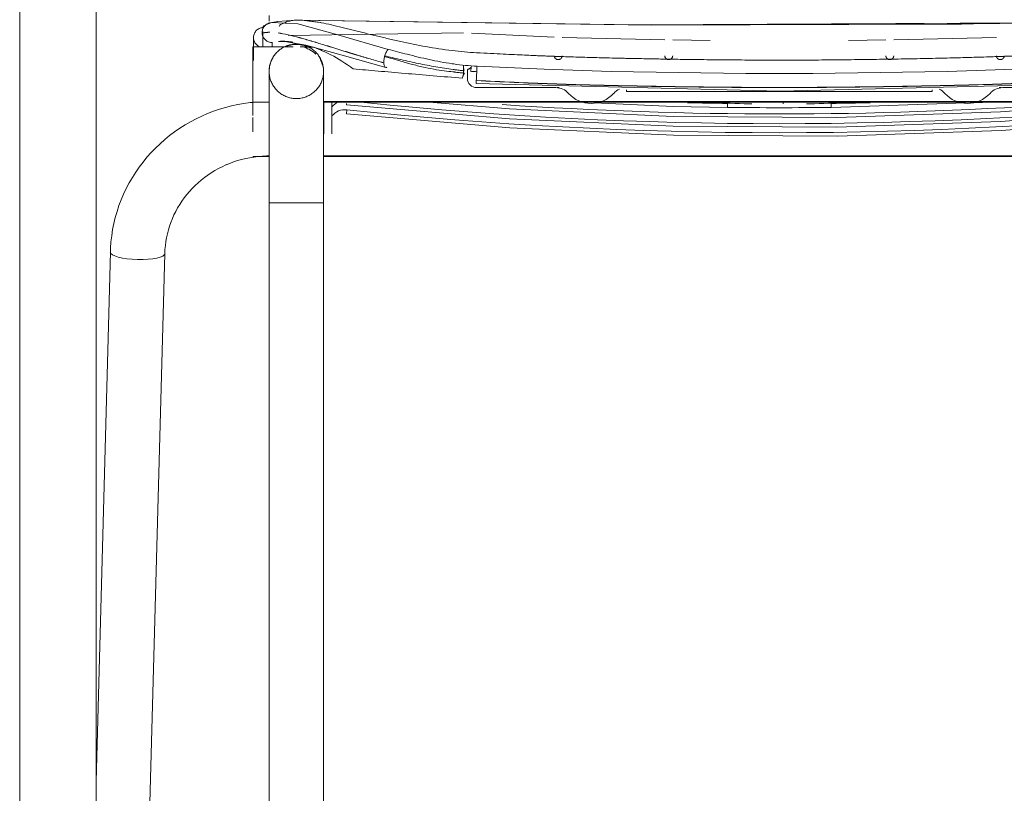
# Model space of a CAD drawing. Header units: metres. Extents: x 3.7 to 90.5, y -1.7 to 14.3.
# Tile 98 of 172: x 39.264 to 39.638, y 3.174 to 3.468. Entities that reach past the tile are written whole.
import ezdxf

# ---------------------------------------------------------------- set-up
doc = ezdxf.new("R2010")
doc.units = ezdxf.units.M
doc.layers.add('I-FURN', color=7, linetype='Continuous', lineweight=18)

# ---------------------------------------------------------------- blocks, each defined once
blk = doc.blocks.new('ConjuntoParaAlunoTamanho6 - CJA06_ConjuntoParaAlunoTamanho6-2902653-Corte 1')
at = {"layer": 'I-FURN'}
for p, q in [((39.63431, 3.46652), (39.50021, 3.46583)), ((39.35264, 3.46111), (39.35263, 3.45754)), ((39.33043, 3.4048), (39.33157, 3.40586)), ((39.35856, 3.3982), (39.35856, 3.0202)), ((39.35995, 3.3982), (39.35856, 3.3982)), ((39.37926, 3.3982), (39.37788, 3.3982)), ((39.37926, 3.0202), (39.37926, 3.3982))]:
    blk.add_line(p, q, dxfattribs=at)
at = {"layer": 'I-FURN', "flags": 128}
for points in [[(39.35856, 3.46722), (39.35856, 3.46735), (39.35856, 3.46929), (39.35856, 3.46936)], [(39.62161, 3.46615), (39.61623, 3.46608), (39.50394, 3.46578)], [(39.35241, 3.43642), (39.35138, 3.43632), (39.349, 3.436), (39.34664, 3.43558), (39.34429, 3.43507), (39.34197, 3.43448), (39.33968, 3.43379), (39.33741, 3.43301), (39.33517, 3.43215), (39.33298, 3.4312), (39.33082, 3.43017), (39.3287, 3.42905), (39.32664, 3.42785), (39.32462, 3.42657), (39.32265, 3.42521), (39.32075, 3.42378), (39.3189, 3.42228), (39.31711, 3.4207), (39.31539, 3.41905), (39.31374, 3.41734), (39.31216, 3.41556), (39.31065, 3.41372), (39.30922, 3.41183), (39.30787, 3.40988), (39.30659, 3.40787), (39.30541, 3.40582), (39.3043, 3.40372), (39.30329, 3.40158), (39.30236, 3.3994), (39.30152, 3.39719), (39.30078, 3.39494), (39.30012, 3.39267), (39.29956, 3.39037), (39.2991, 3.38805), (39.29874, 3.38572), (39.29847, 3.38337), (39.29829, 3.38101), (39.29823, 3.37956)], [(39.34221, 3.41265), (39.34358, 3.41322), (39.34507, 3.41377)], [(39.35856, 3.41061), (39.35856, 3.40867), (39.35856, 3.4067), (39.35856, 3.40473), (39.35856, 3.40274), (39.35856, 3.40074), (39.35856, 3.39874), (39.35856, 3.3982)], [(39.37926, 3.3982), (39.37926, 3.4002), (39.37926, 3.4022), (39.37926, 3.40419), (39.37926, 3.40617), (39.37926, 3.40814), (39.37926, 3.41009), (39.37926, 3.41109)]]:
    blk.add_lwpolyline(points, dxfattribs=at)
at = {"layer": 'I-FURN'}
for points in [[(39.35264, 3.46084), (39.35261, 3.46133), (39.35275, 3.46232), (39.3535, 3.46361), (39.35469, 3.46452), (39.35566, 3.46477), (39.35615, 3.4648)], [(39.35261, 3.45754), (39.35262, 3.45864), (39.35263, 3.45974), (39.35264, 3.46084)], [(39.35265, 3.46079), (39.35263, 3.45971), (39.35262, 3.45862), (39.35262, 3.45754)], [(39.35514, 3.45752), (39.35469, 3.45768), (39.35383, 3.45818), (39.35293, 3.45935), (39.35268, 3.46031), (39.35265, 3.46079)], [(39.3561, 3.46415), (39.35595, 3.46369), (39.35589, 3.4632), (39.35592, 3.46271)], [(39.35592, 3.46271), (39.35598, 3.46272), (39.35603, 3.46274), (39.35609, 3.46275)], [(39.35609, 3.4627), (39.35603, 3.46269), (39.35598, 3.46267), (39.35593, 3.46266)], [(39.35593, 3.46266), (39.35595, 3.46235), (39.35601, 3.46204), (39.35611, 3.46175)]]:
    blk.add_open_spline(points, degree=3, dxfattribs=at)
blk = doc.blocks.new('ConjuntoParaAlunoTamanho6 - CJA06_ConjuntoParaAlunoTamanho6-V9-Corte 1')
at = {"layer": 'I-FURN'}
for p, q in [((39.26379, 3.73726), (39.26379, 3.06245)), ((39.26379, 3.73726), (39.26379, 3.06245)), ((39.29279, 3.06263), (39.29279, 3.72893)), ((39.29279, 3.63085), (39.29279, 3.06263)), ((39.35873, 3.46657), (39.35839, 3.46646)), ((39.35264, 3.46111), (39.35261, 3.45234)), ((39.36583, 3.46187), (39.43241, 3.46286)), ((39.46691, 3.46117), (39.43541, 3.4627)), ((39.50891, 3.46015), (39.46991, 3.46106)), ((39.63491, 3.46106), (39.59591, 3.46015)), ((39.36766, 3.45754), (39.35241, 3.45754)), ((39.35241, 3.45754), (39.35241, 3.44695)), ((39.37477, 3.45754), (39.37031, 3.45754)), ((39.37524, 3.45739), (39.37198, 3.45739)), ((39.52612, 3.45994), (39.51191, 3.46011)), ((39.57871, 3.45994), (39.59291, 3.46011)), ((39.43241, 3.44694), (39.43241, 3.45024)), ((39.35241, 3.44695), (39.35241, 3.43654)), ((39.35856, 3.44808), (39.35856, 3.43375)), ((39.37926, 3.4345), (39.37926, 3.44808)), ((39.49433, 3.44051), (39.49433, 3.44115)), ((39.49433, 3.44051), (39.6105, 3.44051)), ((39.6105, 3.44115), (39.6105, 3.44051)), ((39.35241, 3.43684), (39.35241, 3.43139)), ((39.35241, 3.43654), (39.35842, 3.43654)), ((39.37925, 3.43669), (39.72557, 3.43669)), ((39.37925, 3.43654), (39.72557, 3.43654)), ((39.38241, 3.4347), (39.38241, 3.43654)), ((39.38241, 3.43127), (39.38241, 3.4347)), ((39.47652, 3.43654), (39.47848, 3.43645)), ((39.54084, 3.43586), (39.54202, 3.43586)), ((39.5628, 3.43586), (39.56399, 3.43586)), ((39.57215, 3.43451), (39.62311, 3.43617)), ((39.625, 3.43623), (39.6343, 3.43654)), ((39.35241, 3.43062), (39.35241, 3.42631)), ((39.35241, 3.42631), (39.35241, 3.42517)), ((39.35241, 3.41589), (39.35858, 3.41589)), ((39.37925, 3.41604), (39.72558, 3.41604)), ((39.37925, 3.41589), (39.72558, 3.41589)), ((39.35856, 3.3982), (39.35856, 3.0202)), ((39.36891, 3.3982), (39.35856, 3.3982)), ((39.37926, 3.3982), (39.36891, 3.3982)), ((39.37926, 3.0202), (39.37926, 3.3982)), ((39.29823, 3.37956), (39.29279, 3.17835)), ((39.30925, 3.02156), (39.31893, 3.379))]:
    blk.add_line(p, q, dxfattribs=at)
at = {"layer": 'I-FURN', "flags": 128}
for points in [[(39.35856, 3.46722), (39.35856, 3.46735), (39.35856, 3.46929), (39.35856, 3.46936)], [(39.35873, 3.46657), (39.36118, 3.46704), (39.36161, 3.46708)], [(39.35955, 3.46671), (39.36946, 3.46626), (39.38466, 3.46213), (39.40379, 3.45654)], [(39.74317, 3.46709), (39.49901, 3.46582), (39.36856, 3.46759), (39.36171, 3.46709)], [(39.73646, 3.46763), (39.61623, 3.46608), (39.50394, 3.46578), (39.36834, 3.46762)], [(39.35856, 3.4482), (39.35857, 3.44862), (39.3586, 3.44903), (39.35864, 3.44944), (39.3587, 3.44985), (39.35877, 3.45026), (39.35886, 3.45066), (39.35897, 3.45106), (39.35909, 3.45146), (39.35923, 3.45185), (39.35938, 3.45224), (39.35955, 3.45261), (39.35973, 3.45298), (39.35993, 3.45335), (39.36014, 3.4537), (39.36037, 3.45405), (39.36061, 3.45439), (39.36087, 3.45471), (39.36113, 3.45503), (39.36141, 3.45533), (39.3617, 3.45563), (39.36201, 3.45591), (39.36232, 3.45618), (39.36264, 3.45644), (39.36298, 3.45668), (39.36332, 3.45691), (39.36367, 3.45713), (39.36404, 3.45733), (39.3644, 3.45752), (39.36478, 3.45769), (39.36516, 3.45785), (39.36555, 3.45799), (39.36595, 3.45812), (39.36635, 3.45823), (39.36675, 3.45833), (39.36715, 3.4584), (39.36756, 3.45847), (39.36798, 3.45851), (39.36839, 3.45854), (39.3688, 3.45855), (39.36891, 3.45855)], [(39.3621, 3.45959), (39.36452, 3.45955), (39.37246, 3.45812), (39.38635, 3.45432), (39.40288, 3.4497)], [(39.36891, 3.45855), (39.36933, 3.45855), (39.36974, 3.45852), (39.37015, 3.45848), (39.37056, 3.45842), (39.37097, 3.45835), (39.37137, 3.45826), (39.37177, 3.45815), (39.37217, 3.45803), (39.37256, 3.45789), (39.37294, 3.45774), (39.37332, 3.45757), (39.37369, 3.45739), (39.37406, 3.45719), (39.37441, 3.45697), (39.37476, 3.45675), (39.37509, 3.45651), (39.37542, 3.45625), (39.37574, 3.45599), (39.37604, 3.45571), (39.37634, 3.45542), (39.37662, 3.45511), (39.37689, 3.4548), (39.37715, 3.45447), (39.37739, 3.45414), (39.37762, 3.4538), (39.37784, 3.45344), (39.37804, 3.45308), (39.37823, 3.45271), (39.3784, 3.45234), (39.37856, 3.45196), (39.3787, 3.45157), (39.37883, 3.45117), (39.37894, 3.45077), (39.37903, 3.45037), (39.37911, 3.44996), (39.37918, 3.44955), (39.37922, 3.44914), (39.37925, 3.44873), (39.37926, 3.44832), (39.37926, 3.4482)], [(39.46991, 3.45414), (39.46991, 3.45408), (39.46991, 3.45402), (39.4699, 3.45396), (39.46989, 3.4539), (39.46988, 3.45384), (39.46987, 3.45378), (39.46986, 3.45372), (39.46984, 3.45367), (39.46982, 3.45361), (39.4698, 3.45355), (39.46977, 3.4535), (39.46974, 3.45345), (39.46972, 3.45339), (39.46968, 3.45334), (39.46965, 3.45329), (39.46962, 3.45324), (39.46958, 3.4532), (39.46954, 3.45315), (39.4695, 3.45311), (39.46946, 3.45306), (39.46941, 3.45302), (39.46937, 3.45298), (39.46932, 3.45295), (39.46927, 3.45291), (39.46922, 3.45288), (39.46917, 3.45285), (39.46912, 3.45282), (39.46907, 3.45279), (39.46901, 3.45276), (39.46896, 3.45274), (39.4689, 3.45272), (39.46884, 3.4527), (39.46879, 3.45269), (39.46873, 3.45267), (39.46867, 3.45266), (39.46861, 3.45265), (39.46855, 3.45265), (39.46849, 3.45264), (39.46843, 3.45264), (39.46837, 3.45264), (39.46831, 3.45264), (39.46825, 3.45265), (39.46819, 3.45266), (39.46813, 3.45267), (39.46807, 3.45268), (39.46801, 3.45269), (39.46796, 3.45271), (39.4679, 3.45273), (39.46784, 3.45275), (39.46779, 3.45278), (39.46774, 3.4528), (39.46768, 3.45283), (39.46763, 3.45286), (39.46758, 3.45289), (39.46753, 3.45293), (39.46748, 3.45296), (39.46744, 3.453), (39.46739, 3.45304), (39.46735, 3.45308), (39.46731, 3.45313), (39.46727, 3.45317), (39.46723, 3.45322), (39.46719, 3.45327), (39.46716, 3.45331), (39.46713, 3.45337), (39.4671, 3.45342), (39.46707, 3.45347), (39.46705, 3.45353), (39.46702, 3.45358), (39.467, 3.45364), (39.46698, 3.45369), (39.46696, 3.45375), (39.46695, 3.45381), (39.46694, 3.45387), (39.46693, 3.45393), (39.46692, 3.45399), (39.46692, 3.45405), (39.46691, 3.45411), (39.46691, 3.45414)], [(39.51191, 3.45414), (39.51191, 3.45408), (39.51191, 3.45402), (39.5119, 3.45396), (39.51189, 3.4539), (39.51188, 3.45384), (39.51187, 3.45378), (39.51186, 3.45372), (39.51184, 3.45367), (39.51182, 3.45361), (39.5118, 3.45355), (39.51177, 3.4535), (39.51174, 3.45345), (39.51172, 3.45339), (39.51168, 3.45334), (39.51165, 3.45329), (39.51162, 3.45324), (39.51158, 3.4532), (39.51154, 3.45315), (39.5115, 3.45311), (39.51146, 3.45306), (39.51141, 3.45302), (39.51137, 3.45298), (39.51132, 3.45295), (39.51127, 3.45291), (39.51122, 3.45288), (39.51117, 3.45285), (39.51112, 3.45282), (39.51107, 3.45279), (39.51101, 3.45276), (39.51096, 3.45274), (39.5109, 3.45272), (39.51084, 3.4527), (39.51079, 3.45269), (39.51073, 3.45267), (39.51067, 3.45266), (39.51061, 3.45265), (39.51055, 3.45265), (39.51049, 3.45264), (39.51043, 3.45264), (39.51037, 3.45264), (39.51031, 3.45264), (39.51025, 3.45265), (39.51019, 3.45266), (39.51013, 3.45267), (39.51007, 3.45268), (39.51001, 3.45269), (39.50996, 3.45271), (39.5099, 3.45273), (39.50984, 3.45275), (39.50979, 3.45278), (39.50974, 3.4528), (39.50968, 3.45283), (39.50963, 3.45286), (39.50958, 3.45289), (39.50953, 3.45293), (39.50948, 3.45296), (39.50944, 3.453), (39.50939, 3.45304), (39.50935, 3.45308), (39.50931, 3.45313), (39.50927, 3.45317), (39.50923, 3.45322), (39.50919, 3.45327), (39.50916, 3.45331), (39.50913, 3.45337), (39.5091, 3.45342), (39.50907, 3.45347), (39.50905, 3.45353), (39.50902, 3.45358), (39.509, 3.45364), (39.50898, 3.45369), (39.50896, 3.45375), (39.50895, 3.45381), (39.50894, 3.45387), (39.50893, 3.45393), (39.50892, 3.45399), (39.50892, 3.45405), (39.50891, 3.45411), (39.50891, 3.45414)], [(39.59591, 3.45414), (39.59591, 3.45408), (39.59591, 3.45402), (39.5959, 3.45396), (39.59589, 3.4539), (39.59588, 3.45384), (39.59587, 3.45378), (39.59586, 3.45372), (39.59584, 3.45367), (39.59582, 3.45361), (39.5958, 3.45355), (39.59577, 3.4535), (39.59574, 3.45345), (39.59572, 3.45339), (39.59568, 3.45334), (39.59565, 3.45329), (39.59562, 3.45324), (39.59558, 3.4532), (39.59554, 3.45315), (39.5955, 3.45311), (39.59546, 3.45306), (39.59541, 3.45302), (39.59537, 3.45298), (39.59532, 3.45295), (39.59527, 3.45291), (39.59522, 3.45288), (39.59517, 3.45285), (39.59512, 3.45282), (39.59507, 3.45279), (39.59501, 3.45276), (39.59496, 3.45274), (39.5949, 3.45272), (39.59484, 3.4527), (39.59479, 3.45269), (39.59473, 3.45267), (39.59467, 3.45266), (39.59461, 3.45265), (39.59455, 3.45265), (39.59449, 3.45264), (39.59443, 3.45264), (39.59437, 3.45264), (39.59431, 3.45264), (39.59425, 3.45265), (39.59419, 3.45266), (39.59413, 3.45267), (39.59407, 3.45268), (39.59401, 3.45269), (39.59396, 3.45271), (39.5939, 3.45273), (39.59384, 3.45275), (39.59379, 3.45278), (39.59374, 3.4528), (39.59368, 3.45283), (39.59363, 3.45286), (39.59358, 3.45289), (39.59353, 3.45293), (39.59348, 3.45296), (39.59344, 3.453), (39.59339, 3.45304), (39.59335, 3.45308), (39.59331, 3.45313), (39.59327, 3.45317), (39.59323, 3.45322), (39.59319, 3.45327), (39.59316, 3.45331), (39.59313, 3.45337), (39.5931, 3.45342), (39.59307, 3.45347), (39.59305, 3.45353), (39.59302, 3.45358), (39.593, 3.45364), (39.59298, 3.45369), (39.59296, 3.45375), (39.59295, 3.45381), (39.59294, 3.45387), (39.59293, 3.45393), (39.59292, 3.45399), (39.59292, 3.45405), (39.59291, 3.45411), (39.59291, 3.45414)], [(39.63791, 3.45414), (39.63791, 3.45408), (39.63791, 3.45402), (39.6379, 3.45396), (39.63789, 3.4539), (39.63788, 3.45384), (39.63787, 3.45378), (39.63786, 3.45372), (39.63784, 3.45367), (39.63782, 3.45361), (39.6378, 3.45355), (39.63777, 3.4535), (39.63774, 3.45345), (39.63772, 3.45339), (39.63768, 3.45334), (39.63765, 3.45329), (39.63762, 3.45324), (39.63758, 3.4532), (39.63754, 3.45315), (39.6375, 3.45311), (39.63746, 3.45306), (39.63741, 3.45302), (39.63737, 3.45298), (39.63732, 3.45295), (39.63727, 3.45291), (39.63722, 3.45288), (39.63717, 3.45285), (39.63712, 3.45282), (39.63707, 3.45279), (39.63701, 3.45276), (39.63696, 3.45274), (39.6369, 3.45272), (39.63684, 3.4527), (39.63679, 3.45269), (39.63673, 3.45267), (39.63667, 3.45266), (39.63661, 3.45265), (39.63655, 3.45265), (39.63649, 3.45264), (39.63643, 3.45264), (39.63637, 3.45264), (39.63631, 3.45264), (39.63625, 3.45265), (39.63619, 3.45266), (39.63613, 3.45267), (39.63607, 3.45268), (39.63601, 3.45269), (39.63596, 3.45271), (39.6359, 3.45273), (39.63584, 3.45275), (39.63579, 3.45278), (39.63574, 3.4528), (39.63568, 3.45283), (39.63563, 3.45286), (39.63558, 3.45289), (39.63553, 3.45293), (39.63548, 3.45296), (39.63544, 3.453), (39.63539, 3.45304), (39.63535, 3.45308), (39.63531, 3.45313), (39.63527, 3.45317), (39.63523, 3.45322), (39.63519, 3.45327), (39.63516, 3.45331), (39.63513, 3.45337), (39.6351, 3.45342), (39.63507, 3.45347), (39.63505, 3.45353), (39.63502, 3.45358), (39.635, 3.45364), (39.63498, 3.45369), (39.63496, 3.45375), (39.63495, 3.45381), (39.63494, 3.45387), (39.63493, 3.45393), (39.63492, 3.45399), (39.63492, 3.45405), (39.63491, 3.45411), (39.63491, 3.45414)], [(39.43241, 3.44694), (39.43241, 3.44769), (39.43241, 3.44844), (39.43241, 3.44919), (39.43241, 3.44994)], [(39.43756, 3.45015), (39.46306, 3.44897), (39.48859, 3.44819), (39.51412, 3.4477), (39.53965, 3.44743), (39.56518, 3.44743), (39.59071, 3.4477), (39.61624, 3.44819), (39.64176, 3.44897), (39.66727, 3.45015)], [(39.35856, 3.4482), (39.35856, 3.44816), (39.35856, 3.44804), (39.35856, 3.44785), (39.35856, 3.44757), (39.35856, 3.44721), (39.35856, 3.44677), (39.35856, 3.44626), (39.35856, 3.44567), (39.35856, 3.445), (39.35856, 3.44426), (39.35856, 3.44344), (39.35856, 3.44255), (39.35856, 3.4416), (39.35856, 3.44057), (39.35856, 3.43947), (39.35856, 3.43831), (39.35856, 3.43708), (39.35856, 3.43579), (39.35856, 3.43445), (39.35856, 3.43304), (39.35856, 3.43158), (39.35856, 3.43006), (39.35856, 3.4285), (39.35856, 3.42688), (39.35856, 3.42522), (39.35856, 3.42352), (39.35856, 3.42177), (39.35856, 3.41999), (39.35856, 3.41817), (39.35856, 3.41632), (39.35856, 3.41444), (39.35856, 3.41254), (39.35856, 3.41061), (39.35856, 3.40867), (39.35856, 3.4067), (39.35856, 3.40473), (39.35856, 3.40274), (39.35856, 3.40074), (39.35856, 3.39874), (39.35856, 3.3982)], [(39.35856, 3.44808), (39.35856, 3.44818), (39.35856, 3.4482)], [(39.36891, 3.43785), (39.3685, 3.43786), (39.36809, 3.43789), (39.36767, 3.43793), (39.36726, 3.43799), (39.36686, 3.43806), (39.36645, 3.43815), (39.36605, 3.43826), (39.36566, 3.43838), (39.36527, 3.43852), (39.36488, 3.43867), (39.36451, 3.43884), (39.36413, 3.43902), (39.36377, 3.43922), (39.36342, 3.43944), (39.36307, 3.43966), (39.36273, 3.4399), (39.36241, 3.44016), (39.36209, 3.44042), (39.36178, 3.4407), (39.36149, 3.44099), (39.36121, 3.4413), (39.36094, 3.44161), (39.36068, 3.44193), (39.36044, 3.44227), (39.3602, 3.44261), (39.35999, 3.44297), (39.35979, 3.44333), (39.3596, 3.4437), (39.35942, 3.44407), (39.35927, 3.44445), (39.35912, 3.44484), (39.359, 3.44524), (39.35889, 3.44564), (39.35879, 3.44604), (39.35871, 3.44645), (39.35865, 3.44685), (39.35861, 3.44727), (39.35858, 3.44768), (39.35856, 3.44809), (39.35856, 3.4482)], [(39.37926, 3.4482), (39.37926, 3.44779), (39.37923, 3.44738), (39.37919, 3.44697), (39.37913, 3.44656), (39.37906, 3.44615), (39.37897, 3.44574), (39.37886, 3.44534), (39.37874, 3.44495), (39.3786, 3.44456), (39.37845, 3.44417), (39.37828, 3.4438), (39.37809, 3.44343), (39.3779, 3.44306), (39.37768, 3.44271), (39.37746, 3.44236), (39.37722, 3.44202), (39.37696, 3.4417), (39.37669, 3.44138), (39.37642, 3.44107), (39.37612, 3.44078), (39.37582, 3.4405), (39.37551, 3.44023), (39.37518, 3.43997), (39.37485, 3.43973), (39.37451, 3.4395), (39.37415, 3.43928), (39.37379, 3.43908), (39.37342, 3.43889), (39.37305, 3.43872), (39.37266, 3.43856), (39.37228, 3.43842), (39.37188, 3.43829), (39.37148, 3.43818), (39.37108, 3.43808), (39.37067, 3.43801), (39.37026, 3.43794), (39.36985, 3.4379), (39.36944, 3.43787), (39.36903, 3.43786), (39.36891, 3.43785)], [(39.37926, 3.4482), (39.37926, 3.44816), (39.37926, 3.44808)], [(39.37926, 3.3982), (39.37926, 3.4002), (39.37926, 3.4022), (39.37926, 3.40419), (39.37926, 3.40617), (39.37926, 3.40814), (39.37926, 3.41009), (39.37926, 3.41202), (39.37926, 3.41393), (39.37926, 3.41582), (39.37926, 3.41768), (39.37926, 3.4195), (39.37926, 3.42129), (39.37926, 3.42305), (39.37926, 3.42476), (39.37926, 3.42644), (39.37926, 3.42806), (39.37926, 3.42964), (39.37926, 3.43117), (39.37926, 3.43265), (39.37926, 3.43407), (39.37926, 3.43544), (39.37926, 3.43674), (39.37926, 3.43798), (39.37926, 3.43916), (39.37926, 3.44028), (39.37926, 3.44132), (39.37926, 3.4423), (39.37926, 3.44321), (39.37926, 3.44404), (39.37926, 3.44481), (39.37926, 3.44549), (39.37926, 3.44611), (39.37926, 3.44664), (39.37926, 3.4471), (39.37926, 3.44748), (39.37926, 3.44778), (39.37926, 3.448), (39.37926, 3.44814), (39.37926, 3.4482), (39.37926, 3.4482)], [(39.43391, 3.44893), (39.43391, 3.44807), (39.43391, 3.44722), (39.43391, 3.44636), (39.43391, 3.4455)], [(39.43723, 3.44354), (39.55271, 3.4407), (39.66649, 3.44348), (39.6676, 3.44354)], [(39.43741, 3.442), (39.44493, 3.442), (39.45246, 3.442), (39.45998, 3.442), (39.4675, 3.442)], [(39.63733, 3.442), (39.64485, 3.442), (39.65237, 3.442), (39.65989, 3.442), (39.66741, 3.442)], [(39.3536, 3.43654), (39.35138, 3.43632), (39.349, 3.436), (39.34664, 3.43558), (39.34429, 3.43507), (39.34197, 3.43448), (39.33968, 3.43379), (39.33741, 3.43301), (39.33517, 3.43215), (39.33298, 3.4312), (39.33082, 3.43017), (39.3287, 3.42905), (39.32664, 3.42785), (39.32462, 3.42657), (39.32265, 3.42521), (39.32075, 3.42378), (39.3189, 3.42228), (39.31711, 3.4207), (39.31539, 3.41905), (39.31374, 3.41734), (39.31216, 3.41556), (39.31065, 3.41372), (39.30922, 3.41183), (39.30787, 3.40988), (39.30659, 3.40787), (39.30541, 3.40582), (39.3043, 3.40372), (39.30329, 3.40158), (39.30236, 3.3994), (39.30152, 3.39719), (39.30078, 3.39494), (39.30012, 3.39267), (39.29956, 3.39037), (39.2991, 3.38805), (39.29874, 3.38572), (39.29847, 3.38337), (39.29829, 3.38101), (39.29823, 3.37956)], [(39.37941, 3.43654), (39.37941, 3.43401), (39.37941, 3.4294), (39.37941, 3.42479)], [(39.38794, 3.43553), (39.44993, 3.43019), (39.51209, 3.42733), (39.57431, 3.42696), (39.6365, 3.42908), (39.69855, 3.43369), (39.71689, 3.43553)], [(39.41934, 3.43654), (39.44993, 3.4339), (39.51209, 3.43104), (39.57431, 3.43067), (39.6365, 3.43279), (39.68625, 3.43649)], [(39.4822, 3.43628), (39.51209, 3.4349), (39.53268, 3.43451)], [(39.38241, 3.42479), (39.38241, 3.42988), (39.38241, 3.43127)], [(39.38794, 3.4321), (39.45, 3.42676), (39.51222, 3.42391), (39.5745, 3.42354), (39.63675, 3.42567), (39.69886, 3.43029), (39.71689, 3.4321)], [(39.31893, 3.379), (39.319, 3.38051), (39.31913, 3.38201), (39.31933, 3.3835), (39.31959, 3.38499), (39.31991, 3.38647), (39.32029, 3.38793), (39.32073, 3.38938), (39.32123, 3.39081), (39.32179, 3.39223), (39.32241, 3.39362), (39.32308, 3.39498), (39.32381, 3.39632), (39.3246, 3.39764), (39.32544, 3.39892), (39.32634, 3.40017), (39.32729, 3.40138), (39.32829, 3.40256), (39.32933, 3.4037), (39.33043, 3.4048), (39.33157, 3.40586), (39.33275, 3.40688), (39.33398, 3.40785), (39.33525, 3.40877), (39.33655, 3.40964), (39.33789, 3.41046), (39.33927, 3.41123), (39.34068, 3.41195), (39.34211, 3.41261), (39.34358, 3.41322), (39.34507, 3.41377), (39.34658, 3.41426), (39.34811, 3.41469), (39.34966, 3.41507), (39.35123, 3.41538), (39.3528, 3.41564), (39.35439, 3.41583), (39.35598, 3.41596), (39.35758, 3.41603), (39.35856, 3.41604)]]:
    blk.add_lwpolyline(points, dxfattribs=at)
at = {"layer": 'I-FURN'}
for centre, major_axis, ratio, start_param, end_param in [((39.36891, 3.44808), (0.01035, 0), 0.997564, 1.570796, 1.990094), ((39.36891, 3.44808), (0.01035, 0), 0.997564, 1.177789, 1.570796), ((39.36891, 3.44808), (0.01035, 0), 0.997564, 2.617994, 3.141593), ((39.36891, 3.44808), (0.01035, 0), 0.997564, 0, 0.523599), ((39.4395, 3.48281), (-0.06341, 0.00336), 0.548266, 1.487934, 1.491642), ((39.43896, 3.47027), (-0.07487, 0.00599), 0.309426, 1.508078, 1.5135), ((39.43942, 3.48316), (-0.06192, 0.00318), 0.566961, 1.529816, 1.535218), ((39.43741, 3.4455), (0.0035, 0), 0.999968, 3.141593, 4.712389), ((39.4675, 3.4355), (-0.0065, 0), 0.999968, 3.87132, 4.712389), ((39.63733, 3.4355), (0.0065, 0), 0.999968, 1.570796, 2.411865), ((39.48091, 3.4475), (0.0115, 0), 0.999968, 3.87132, 5.553458), ((39.49433, 3.4355), (0.0065, 0), 0.999968, 1.991331, 2.411865), ((39.6105, 3.4355), (0.0065, 0), 0.999968, 0.729728, 1.150262), ((39.62391, 3.4475), (0.0115, 0), 0.999968, 3.87132, 5.553458), ((39.38741, 3.43055), (0.0065, 0), 0.999968, 1.965804, 2.448433), ((39.3881, 3.43702), (0.00016, 0.00149), 0.000842, 3.141593, 3.919071), ((39.55241, 4.98239), (1.55414, 0), 0.999968, 4.610761, 4.814017), ((39.55244, 4.9861), (1.55414, 0), 0.999968, 4.644606, 4.780171), ((39.55241, 4.98996), (1.55414, 0), 0.999968, 4.689967, 4.699702), ((39.5327, 3.43601), (0.00002, 0.0015), 0.000101, 3.141593, 4.704425), ((39.55241, 4.98997), (1.55564, 0), 0.999968, 4.699702, 4.725076), ((39.55241, 4.98996), (1.55414, 0), 0.999968, 4.725076, 4.734638), ((39.57213, 3.43601), (-0.00002, 0.0015), 0.000101, 1.57876, 3.141593), ((39.38741, 3.42711), (0.0065, 0), 0.999968, 1.46498, 2.448433), ((39.3881, 3.43359), (0.00016, 0.00149), 0.000841, 3.141593, 4.704469), ((39.55241, 4.98055), (1.55572, 0), 0.999968, 4.606573, 4.818205), ((39.30858, 3.37928), (-0.01035, 0.00028), 0.252823, 0, 0.006843), ((39.30858, 3.37928), (-0.01035, 0.00028), 0.252823, 0.006843, 1.577639), ((39.30858, 3.37928), (-0.01035, 0.00028), 0.252823, 1.577639, 3.148435)]:
    blk.add_ellipse(centre, major_axis=major_axis, ratio=ratio, start_param=start_param, end_param=end_param, dxfattribs=at)
for points in [[(39.35264, 3.46084), (39.35261, 3.46133), (39.35275, 3.46232), (39.3535, 3.46361), (39.35469, 3.46452), (39.35566, 3.46477), (39.35615, 3.4648)], [(39.35615, 3.4648), (39.35615, 3.46507), (39.35667, 3.46564), (39.35822, 3.46631), (39.35925, 3.46662)], [(39.36241, 3.46527), (39.36241, 3.46541), (39.36256, 3.46571), (39.36325, 3.46618), (39.36433, 3.46666), (39.36542, 3.46705), (39.36605, 3.46722)], [(39.35261, 3.45754), (39.35262, 3.45864), (39.35263, 3.45974), (39.35264, 3.46084)], [(39.35265, 3.46079), (39.35263, 3.45971), (39.35262, 3.45862), (39.35262, 3.45754)], [(39.35514, 3.45752), (39.35469, 3.45768), (39.35383, 3.45818), (39.35293, 3.45935), (39.35268, 3.46031), (39.35265, 3.46079)], [(39.35592, 3.46271), (39.35598, 3.46272), (39.35609, 3.46275), (39.3562, 3.46278), (39.35625, 3.46279)], [(39.35625, 3.46274), (39.3562, 3.46273), (39.35609, 3.4627), (39.35598, 3.46267), (39.35593, 3.46266)], [(39.35593, 3.46266), (39.35596, 3.46218), (39.35622, 3.46122), (39.35709, 3.46004), (39.35833, 3.45928), (39.35927, 3.45913), (39.35974, 3.45915)], [(39.35615, 3.46328), (39.35616, 3.46278), (39.35616, 3.46227), (39.35616, 3.46176)], [(39.35625, 3.46279), (39.35699, 3.46298), (39.35784, 3.46307), (39.3588, 3.46307)], [(39.3588, 3.46302), (39.35784, 3.46302), (39.35699, 3.46293), (39.35625, 3.46274)], [(39.36198, 3.46281), (39.36431, 3.46249), (39.36705, 3.46185), (39.37008, 3.46103)], [(39.36577, 3.46206), (39.36442, 3.46236), (39.36315, 3.4626), (39.36198, 3.46277)], [(39.37008, 3.46098), (39.36857, 3.46139), (39.36713, 3.46176), (39.36577, 3.46206)], [(39.37226, 3.46038), (39.37152, 3.46059), (39.37079, 3.46079), (39.37008, 3.46098)], [(39.35974, 3.45915), (39.35979, 3.45917), (39.35983, 3.45918), (39.35989, 3.4592)], [(39.37936, 3.4583), (39.38033, 3.458), (39.38132, 3.45769), (39.38233, 3.45737)], [(39.38542, 3.45637), (39.38333, 3.45702), (39.3813, 3.45765), (39.37936, 3.45825)], [(39.37409, 3.45634), (39.37494, 3.45592), (39.37569, 3.45537), (39.37636, 3.45473)], [(39.39189, 3.45438), (39.38968, 3.45505), (39.38751, 3.45572), (39.38542, 3.45637)], [(39.39188, 3.45443), (39.39353, 3.45393), (39.39689, 3.45293), (39.40037, 3.45193), (39.40213, 3.45144)], [(39.40213, 3.4514), (39.40037, 3.45189), (39.3969, 3.45289), (39.39354, 3.45389), (39.39189, 3.45438)], [(39.40213, 3.45144), (39.40211, 3.45186), (39.40218, 3.4528), (39.40253, 3.45429), (39.4031, 3.45564), (39.40356, 3.45629), (39.40379, 3.45653)], [(39.40242, 3.45378), (39.40338, 3.45354), (39.40434, 3.4533), (39.40531, 3.45306)], [(39.40528, 3.45341), (39.40434, 3.45364), (39.40341, 3.45388), (39.40249, 3.45411)], [(39.40379, 3.45654), (39.40497, 3.45623), (39.40736, 3.4556), (39.4098, 3.45498), (39.41103, 3.45468)], [(39.41206, 3.45188), (39.41091, 3.45213), (39.40862, 3.45264), (39.40638, 3.45316), (39.40528, 3.45341)], [(39.41103, 3.45468), (39.41379, 3.45397), (39.4194, 3.45261), (39.42515, 3.45152), (39.42806, 3.45109)], [(39.42807, 3.45609), (39.42963, 3.4559), (39.43275, 3.45557), (39.43587, 3.45536), (39.43742, 3.45528)], [(39.40335, 3.44976), (39.40318, 3.44968), (39.40287, 3.44965), (39.40248, 3.44993), (39.40222, 3.45052), (39.40214, 3.45109), (39.40213, 3.4514)], [(39.40531, 3.45306), (39.40587, 3.45288), (39.40698, 3.45253), (39.40865, 3.45201), (39.41031, 3.45151), (39.41145, 3.45121), (39.41202, 3.45107)], [(39.41202, 3.45107), (39.41357, 3.45066), (39.41663, 3.44991), (39.42128, 3.44896), (39.4252, 3.44835), (39.42739, 3.44813), (39.42836, 3.44806)], [(39.42191, 3.44991), (39.42079, 3.45011), (39.41858, 3.45053), (39.41529, 3.45118), (39.41313, 3.45164), (39.41206, 3.45188)], [(39.42845, 3.4489), (39.42736, 3.44905), (39.42517, 3.44936), (39.42299, 3.44972), (39.42191, 3.44991)], [(39.42806, 3.45109), (39.42817, 3.45107), (39.42839, 3.45104), (39.4286, 3.45101), (39.42871, 3.451)], [(39.42871, 3.451), (39.43018, 3.45079), (39.43312, 3.45044), (39.43608, 3.45022), (39.43756, 3.45015)], [(39.43247, 3.44949), (39.43249, 3.44938), (39.43252, 3.44914), (39.43257, 3.44879), (39.43262, 3.44854), (39.43265, 3.44842)], [(39.43756, 3.45015), (39.43754, 3.44982), (39.4375, 3.449), (39.43743, 3.4475), (39.43735, 3.44596), (39.4373, 3.44508), (39.43729, 3.44471)], [(39.43199, 3.44559), (39.42827, 3.4459), (39.42087, 3.44652), (39.41013, 3.44743), (39.39989, 3.44831), (39.39357, 3.44886), (39.39056, 3.44913)], [(39.42836, 3.44806), (39.42845, 3.44805), (39.42863, 3.44803), (39.42882, 3.44801), (39.42891, 3.448)], [(39.42907, 3.44882), (39.42897, 3.44883), (39.42876, 3.44886), (39.42856, 3.44889), (39.42845, 3.4489)], [(39.42891, 3.448), (39.42895, 3.44796), (39.42899, 3.44792), (39.42903, 3.44789)], [(39.42903, 3.44789), (39.42959, 3.44782), (39.43072, 3.4477), (39.43185, 3.44758), (39.43241, 3.44753)], [(39.43241, 3.44844), (39.43186, 3.4485), (39.43074, 3.44862), (39.42963, 3.44875), (39.42907, 3.44882)], [(39.43748, 3.44806), (39.43713, 3.44808), (39.43644, 3.44812), (39.43576, 3.44816), (39.43541, 3.44819)], [(39.43728, 3.44468), (39.43727, 3.44434), (39.43724, 3.44379), (39.43723, 3.44356), (39.43723, 3.44354)], [(39.46841, 3.442), (39.46835, 3.442), (39.46821, 3.44202), (39.46809, 3.44205), (39.46802, 3.44207)], [(39.46878, 3.44206), (39.46866, 3.44202), (39.46854, 3.442), (39.46841, 3.442)], [(39.63641, 3.442), (39.63635, 3.442), (39.63621, 3.44202), (39.63609, 3.44205), (39.63602, 3.44207)], [(39.63678, 3.44206), (39.63666, 3.44202), (39.63654, 3.442), (39.63641, 3.442)], [(39.37941, 3.43559), (39.37941, 3.43562), (39.37941, 3.43575), (39.37941, 3.43602), (39.37941, 3.43619)], [(39.38241, 3.43619), (39.38241, 3.43602), (39.38241, 3.43575), (39.38241, 3.43562), (39.38241, 3.43559)], [(39.55391, 3.43635), (39.55391, 3.43615), (39.55391, 3.43599), (39.55391, 3.43586)], [(39.37941, 3.42479), (39.37941, 3.4247), (39.37941, 3.42457), (39.37941, 3.42452), (39.37941, 3.42451)], [(39.38241, 3.42451), (39.38241, 3.42452), (39.38241, 3.42457), (39.38241, 3.4247), (39.38241, 3.42479)]]:
    blk.add_open_spline(points, degree=3, dxfattribs=at)
for points, knots in [([(39.35839, 3.46646), (39.35822, 3.46641), (39.35762, 3.46617), (39.35672, 3.46546), (39.35601, 3.46418), (39.35589, 3.4632), (39.35592, 3.46271)], [0.1552726, 0.1552726, 0.1552726, 0.1552726, 0.25, 0.5, 0.75, 1, 1, 1, 1]), ([(39.36605, 3.46722), (39.36626, 3.46729), (39.36674, 3.46742), (39.36758, 3.46756), (39.36839, 3.46764), (39.36902, 3.46766), (39.3694, 3.46767), (39.36969, 3.46767), (39.36998, 3.46767), (39.37034, 3.46766), (39.37094, 3.46763), (39.37181, 3.46755), (39.37297, 3.46742), (39.37425, 3.46727), (39.37542, 3.46712), (39.37659, 3.46696), (39.37735, 3.46684), (39.3776, 3.4668)], [0, 0, 0, 0, 0.05, 0.1, 0.15, 0.175, 0.1875, 0.2, 0.2125, 0.225, 0.25, 0.3, 0.35, 0.375, 0.4, 0.425, 0.4365194, 0.4365194, 0.4365194, 0.4365194]), ([(39.37778, 3.46677), (39.37801, 3.46673), (39.37937, 3.46649), (39.38214, 3.46593), (39.38559, 3.46508), (39.38841, 3.46436), (39.39049, 3.46383), (39.39258, 3.46332), (39.39547, 3.4626), (39.39922, 3.4617), (39.40386, 3.46059), (39.41011, 3.45916), (39.41807, 3.45752), (39.4247, 3.4565), (39.42807, 3.45609)], [0.4393131, 0.4393131, 0.4393131, 0.4393131, 0.45, 0.5, 0.55, 0.575, 0.6, 0.625, 0.65, 0.7, 0.75, 0.8, 0.9, 1, 1, 1, 1]), ([(39.35616, 3.46176), (39.35616, 3.46126), (39.35617, 3.46025), (39.35617, 3.45884), (39.35618, 3.45794), (39.35618, 3.45754)], [0.2222222, 0.2222222, 0.2222222, 0.2222222, 0.3333333, 0.4444444, 0.5329761, 0.5329761, 0.5329761, 0.5329761]), ([(39.37008, 3.46103), (39.3715, 3.46064), (39.37373, 3.46), (39.37609, 3.45929), (39.3769, 3.45905)], [0, 0, 0, 0, 0.5, 0.7497534, 0.7497534, 0.7497534, 0.7497534]), ([(39.35974, 3.45932), (39.35973, 3.45908), (39.35972, 3.45854), (39.35971, 3.4579), (39.35971, 3.45751), (39.35971, 3.45737)], [0.00947558, 0.00947558, 0.00947558, 0.00947558, 0.04166667, 0.08333333, 0.10641534, 0.10641534, 0.10641534, 0.10641534]), ([(39.3621, 3.45959), (39.36308, 3.45967), (39.36481, 3.45963), (39.36682, 3.45939), (39.36757, 3.45928)], [0.2195118, 0.2195118, 0.2195118, 0.2195118, 0.5, 0.6564119, 0.6564119, 0.6564119, 0.6564119]), ([(39.37198, 3.45739), (39.37201, 3.45739), (39.37213, 3.45736), (39.37263, 3.45712), (39.3734, 3.45668), (39.37409, 3.45634)], [0.5618174, 0.5618174, 0.5618174, 0.5618174, 0.625, 0.75, 1, 1, 1, 1]), ([(39.37936, 3.45825), (39.37769, 3.45876), (39.37528, 3.4595), (39.373, 3.46016), (39.37226, 3.46038)], [0, 0, 0, 0, 0.5, 0.75, 0.75, 0.75, 0.75]), ([(39.39056, 3.44913), (39.38765, 3.45123), (39.38338, 3.45392), (39.37827, 3.45629), (39.37599, 3.45718), (39.37502, 3.45753)], [0, 0, 0, 0, 0.25, 0.375, 0.4743709, 0.4743709, 0.4743709, 0.4743709]), ([(39.38233, 3.45737), (39.38334, 3.45706), (39.38643, 3.4561), (39.38967, 3.4551), (39.39188, 3.45443)], [0.2502038, 0.2502038, 0.2502038, 0.2502038, 0.5, 1, 1, 1, 1]), ([(39.43742, 3.45528), (39.4411, 3.45509), (39.44614, 3.45482), (39.45185, 3.45454), (39.45573, 3.45436), (39.45881, 3.45422), (39.46117, 3.45412), (39.463, 3.45405), (39.46461, 3.45399), (39.46596, 3.45394), (39.46742, 3.45388), (39.46937, 3.45382), (39.47188, 3.45373), (39.47506, 3.45363), (39.47846, 3.45353), (39.48207, 3.45342), (39.48587, 3.45333), (39.48921, 3.45325), (39.49196, 3.45318), (39.49411, 3.45314), (39.49618, 3.45309), (39.49872, 3.45304), (39.50187, 3.45298), (39.5064, 3.45289), (39.51246, 3.45279), (39.52102, 3.45267), (39.53123, 3.45255), (39.54026, 3.45249), (39.54734, 3.45246), (39.55239, 3.45246), (39.5573, 3.45246), (39.56398, 3.45248), (39.57235, 3.45254), (39.58059, 3.45263), (39.58701, 3.45271), (39.59167, 3.45278), (39.59635, 3.45286), (39.60277, 3.45297), (39.61075, 3.45313), (39.61953, 3.45334), (39.62672, 3.45353), (39.63146, 3.45368), (39.63456, 3.45378), (39.63653, 3.45385), (39.63815, 3.45391), (39.63956, 3.45396), (39.64101, 3.45402), (39.64268, 3.45408), (39.6446, 3.45416), (39.64701, 3.45426), (39.65005, 3.4544), (39.6538, 3.45458), (39.65925, 3.45485), (39.66398, 3.4551), (39.66741, 3.45528)], [0, 0, 0, 0, 0.045455, 0.068182, 0.090909, 0.113636, 0.136364, 0.159091, 0.170455, 0.181818, 0.193182, 0.204545, 0.227273, 0.25, 0.272727, 0.295455, 0.318182, 0.340909, 0.352273, 0.363636, 0.375, 0.386364, 0.409091, 0.431818, 0.454545, 0.477273, 0.5, 0.522727, 0.534091, 0.545455, 0.556818, 0.568182, 0.590909, 0.613636, 0.625, 0.636364, 0.647727, 0.659091, 0.681818, 0.704545, 0.727273, 0.75, 0.772727, 0.795455, 0.806818, 0.818182, 0.829545, 0.840909, 0.863636, 0.886364, 0.909091, 0.931818, 0.954545, 1, 1, 1, 1]), ([(39.37805, 3.45252), (39.37828, 3.45211), (39.37867, 3.45126), (39.37921, 3.44945), (39.3793, 3.448), (39.37924, 3.44704)], [0.5, 0.5, 0.5, 0.5, 0.625, 0.75, 1, 1, 1, 1]), ([(39.43242, 3.45048), (39.43242, 3.45034), (39.43243, 3.44999), (39.43246, 3.44967), (39.43247, 3.44949)], [0.1575399, 0.1575399, 0.1575399, 0.1575399, 0.5, 1, 1, 1, 1]), ([(39.43531, 3.44995), (39.43523, 3.44976), (39.43508, 3.44949), (39.43477, 3.44921), (39.43451, 3.44905), (39.43423, 3.44896), (39.43402, 3.44893), (39.43391, 3.44893)], [0.25, 0.25, 0.25, 0.25, 0.5, 0.625, 0.75, 0.875, 1, 1, 1, 1]), ([(39.43508, 3.44821), (39.4352, 3.44864), (39.43532, 3.4493), (39.43538, 3.44999), (39.4354, 3.45022)], [0, 0, 0, 0, 0.5, 0.75, 0.75, 0.75, 0.75]), ([(39.43282, 3.44749), (39.43276, 3.44742), (39.43265, 3.44729), (39.43251, 3.44707), (39.43239, 3.44684), (39.43229, 3.44659), (39.43219, 3.44635), (39.43208, 3.44602), (39.43202, 3.44576), (39.43199, 3.44559)], [0, 0, 0, 0, 0.125, 0.25, 0.375, 0.5, 0.625, 0.75, 1, 1, 1, 1]), ([(39.66754, 3.44468), (39.66276, 3.44445), (39.65318, 3.44396), (39.63398, 3.44321), (39.60999, 3.44262), (39.5812, 3.44217), (39.55241, 3.44198), (39.52362, 3.44217), (39.49484, 3.44262), (39.47085, 3.44321), (39.45165, 3.44396), (39.44207, 3.44445), (39.43728, 3.44468)], [0, 0, 0, 0, 0.0625, 0.125, 0.25, 0.375, 0.5, 0.625, 0.75, 0.875, 0.9375, 1, 1, 1, 1]), ([(39.43729, 3.44471), (39.44207, 3.44448), (39.45165, 3.444), (39.47085, 3.44324), (39.49484, 3.44266), (39.52363, 3.44221), (39.55241, 3.44202), (39.5812, 3.44221), (39.60999, 3.44266), (39.63397, 3.44324), (39.65318, 3.444), (39.66276, 3.44448), (39.66754, 3.44471)], [0, 0, 0, 0, 0.0625, 0.125, 0.25, 0.375, 0.5, 0.625, 0.75, 0.875, 0.9375, 1, 1, 1, 1]), ([(39.37941, 3.42451), (39.37941, 3.42438), (39.37941, 3.42434), (39.37941, 3.42485), (39.37941, 3.42615), (39.37941, 3.42759), (39.37941, 3.42891), (39.37941, 3.43005), (39.37941, 3.43121), (39.37941, 3.43259), (39.37941, 3.43405), (39.37941, 3.4351), (39.37941, 3.43559)], [0, 0, 0, 0, 0.125, 0.25, 0.375, 0.5, 0.5625, 0.625, 0.6875, 0.75, 0.875, 1, 1, 1, 1]), ([(39.38241, 3.43629), (39.38241, 3.4362), (39.38241, 3.43603), (39.38241, 3.43576), (39.38241, 3.4355), (39.38241, 3.43516), (39.38241, 3.43475), (39.38241, 3.43443), (39.38241, 3.43427)], [0.5, 0.5, 0.5, 0.5, 0.5625, 0.625, 0.6875, 0.75, 0.875, 1, 1, 1, 1]), ([(39.38241, 3.43427), (39.38241, 3.43443), (39.38241, 3.43475), (39.38241, 3.43516), (39.38241, 3.43549), (39.38241, 3.43575), (39.38241, 3.43601), (39.38241, 3.43619), (39.38241, 3.43627)], [0, 0, 0, 0, 0.125, 0.25, 0.3125, 0.375, 0.4375, 0.5, 0.5, 0.5, 0.5]), ([(39.38241, 3.43559), (39.38241, 3.4351), (39.38241, 3.43405), (39.38241, 3.43259), (39.38241, 3.43121), (39.38241, 3.43005), (39.38241, 3.42891), (39.38241, 3.42792), (39.38241, 3.42704), (39.38241, 3.42592), (39.38241, 3.42485), (39.38241, 3.42434), (39.38241, 3.42438), (39.38241, 3.42451)], [0, 0, 0, 0, 0.125, 0.25, 0.3125, 0.375, 0.4375, 0.5, 0.5625, 0.625, 0.75, 0.875, 1, 1, 1, 1]), ([(39.38241, 3.43472), (39.38241, 3.43454), (39.38241, 3.43428), (39.38241, 3.43392), (39.38241, 3.43365), (39.38241, 3.43338), (39.38241, 3.43311), (39.38241, 3.43284), (39.38241, 3.43258), (39.38241, 3.43231), (39.38241, 3.43205), (39.38241, 3.43179), (39.38241, 3.43145), (39.38241, 3.43104), (39.38241, 3.43072), (39.38241, 3.43056)], [0, 0, 0, 0, 0.125, 0.1875, 0.25, 0.3125, 0.375, 0.4375, 0.5, 0.5625, 0.625, 0.6875, 0.75, 0.875, 1, 1, 1, 1]), ([(39.38241, 3.43056), (39.38241, 3.43071), (39.38241, 3.43103), (39.38241, 3.43144), (39.38241, 3.43178), (39.38241, 3.43204), (39.38241, 3.4323), (39.38241, 3.43256), (39.38241, 3.43282), (39.38241, 3.43309), (39.38241, 3.43336), (39.38241, 3.43363), (39.38241, 3.43389), (39.38241, 3.43425), (39.38241, 3.43452), (39.38241, 3.4347)], [0, 0, 0, 0, 0.125, 0.25, 0.3125, 0.375, 0.4375, 0.5, 0.5625, 0.625, 0.6875, 0.75, 0.8125, 0.875, 1, 1, 1, 1]), ([(39.52465, 3.43649), (39.52533, 3.43646), (39.53072, 3.43619), (39.53612, 3.43599), (39.54084, 3.43586)], [0.428295, 0.428295, 0.428295, 0.428295, 0.5, 1, 1, 1, 1]), ([(39.56399, 3.43586), (39.56871, 3.43599), (39.57407, 3.43619), (39.57942, 3.43645), (39.58005, 3.43649)], [0, 0, 0, 0, 0.5, 0.5673311, 0.5673311, 0.5673311, 0.5673311]), ([(39.38241, 3.43129), (39.38241, 3.43111), (39.38241, 3.43084), (39.38241, 3.43049), (39.38241, 3.43022), (39.38241, 3.42995), (39.38241, 3.42968), (39.38241, 3.42941), (39.38241, 3.42914), (39.38241, 3.42888), (39.38241, 3.42862), (39.38241, 3.42836), (39.38241, 3.42802), (39.38241, 3.4276), (39.38241, 3.42728), (39.38241, 3.42713)], [0, 0, 0, 0, 0.125, 0.1875, 0.25, 0.3125, 0.375, 0.4375, 0.5, 0.5625, 0.625, 0.6875, 0.75, 0.875, 1, 1, 1, 1]), ([(39.38241, 3.42713), (39.38241, 3.42728), (39.38241, 3.4276), (39.38241, 3.42801), (39.38241, 3.42835), (39.38241, 3.42861), (39.38241, 3.42887), (39.38241, 3.42913), (39.38241, 3.42939), (39.38241, 3.42966), (39.38241, 3.42993), (39.38241, 3.4302), (39.38241, 3.43046), (39.38241, 3.43082), (39.38241, 3.43109), (39.38241, 3.43127)], [0, 0, 0, 0, 0.125, 0.25, 0.3125, 0.375, 0.4375, 0.5, 0.5625, 0.625, 0.6875, 0.75, 0.8125, 0.875, 1, 1, 1, 1])]:
    blk.add_open_spline(points, degree=3, knots=knots, dxfattribs=at)
blk = doc.blocks.new('4 GRE - ESCOLA DE CINEMA E AUDIOVISUAL CINE REX R07_rvt-1-Corte 1')
at = {"layer": 'I-FURN', "lineweight": 18}
for name in ['ConjuntoParaAlunoTamanho6 - CJA06_ConjuntoParaAlunoTamanho6-2902653-Corte 1', 'ConjuntoParaAlunoTamanho6 - CJA06_ConjuntoParaAlunoTamanho6-2902653-Corte 1', 'ConjuntoParaAlunoTamanho6 - CJA06_ConjuntoParaAlunoTamanho6-V9-Corte 1']:
    blk.add_blockref(name, (0, 0), dxfattribs=at)

msp = doc.modelspace()

# ---------------------------------------------------------------- block references
at = {"lineweight": 5}
msp.add_blockref('4 GRE - ESCOLA DE CINEMA E AUDIOVISUAL CINE REX R07_rvt-1-Corte 1', (0, 0), dxfattribs=at)

doc.saveas('drawing.dxf')
